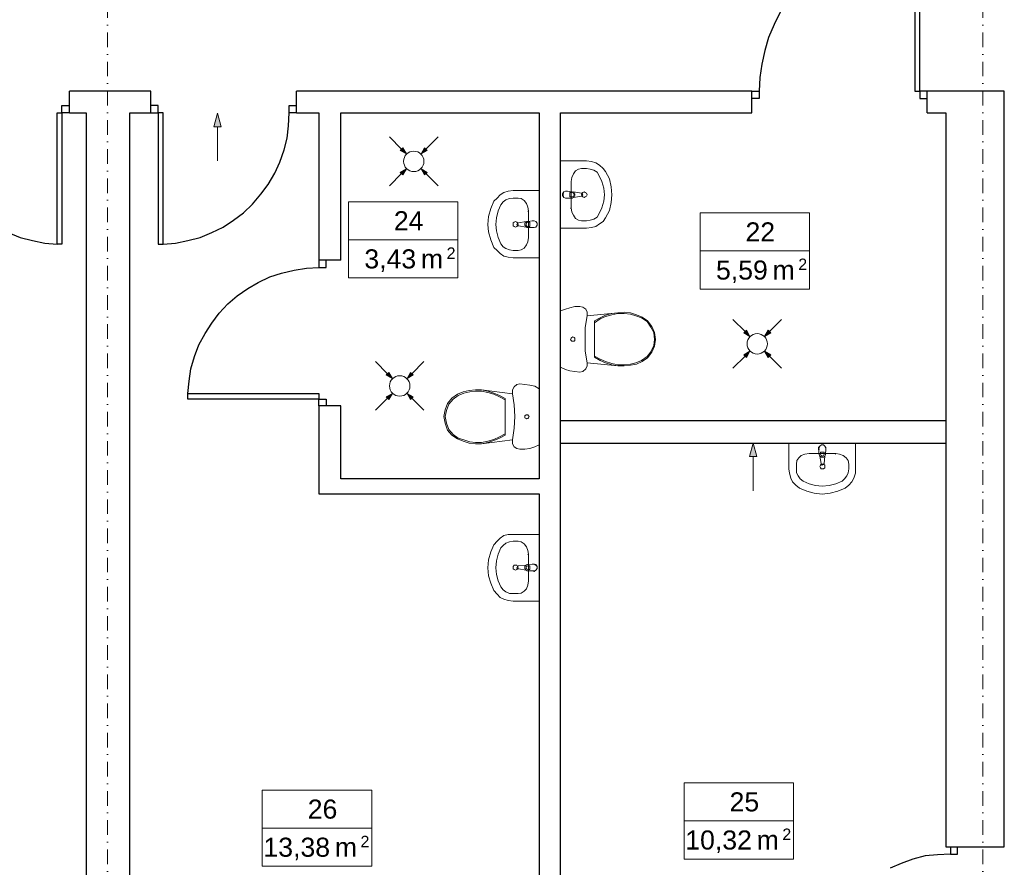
# Model space of a CAD drawing. Header units: millimetres. Extents: x -25785 to 64215, y 1802 to 45092.
# Tile 15 of 53: x 2392 to 9146, y 21924 to 27737. Entities that reach past the tile are written whole.
import ezdxf
from ezdxf.enums import TextEntityAlignment as Align

# ---------------------------------------------------------------- set-up
doc = ezdxf.new("R2010")
doc.units = ezdxf.units.MM
doc.header["$MEASUREMENT"] = 0
doc.linetypes.add('DASHDOTX2', pattern=[2, 1, -0.5, 0, -0.5])
for name, color, linetype, lineweight in [('2D - Rysunki i Obrazki_Nr_pióra__4', 84, 'Continuous', 13), ('GA Opis pomieszczeń', 7, 'Continuous', 15), ('Osie', 6, 'DASHDOTX2', 15), ('went grawita', 150, 'Continuous', 13)]:
    doc.layers.add(name, color=color, linetype=linetype, lineweight=lineweight)
doc.layers.add('Stolarka', color=4, linetype='Continuous')
doc.layers.add('Ściany', color=2, linetype='Continuous')
doc.styles.add('ARIAL', font='arial.ttf')

# ---------------------------------------------------------------- blocks, each defined once
blk = doc.blocks.new('opis_pom')
for p, q in [((-57.55, 20), (-0.17, 20)), ((-57.55, -20), (-57.55, 20)), ((-57.55, -20), (-0.17, -20))]:
    blk.add_line(p, q)
at = {"ltscale": 10}
for p, q in [((-0.17, -20), (-0.17, 20)), ((-57.55, 0), (-0.17, 0))]:
    blk.add_line(p, q, dxfattribs=at)
at = {"ltscale": 20, "style": 'ARIAL'}
for s, height, p in [('2', 6, (-1.36, -4)), ('m', 10, (-7.86, -5))]:
    blk.add_text(s, height=height, dxfattribs=at).set_placement(p, align=Align.TOP_RIGHT)
at = {"ltscale": 10, "width": 0.7}
blk.add_attdef('NUMER_POM', text='', height=10, dxfattribs=at).set_placement((-80.09, 2), align=Align.BOTTOM_RIGHT)
blk.add_attdef('POWIERZCHNIA', text='', height=10, dxfattribs=at).set_placement((-103.39, -5), align=Align.TOP_LEFT)

msp = doc.modelspace()

# ---------------------------------------------------------------- hatches: boundary and pattern name
at = {"layer": 'went grawita', "linetype": 'Continuous'}
for points in [[(3748.61302, 27096.11905), (3773.61302, 27002.8178), (3723.61302, 27002.8178)], [(5044.79247, 26816.8955), (5020.64434, 26858.7213), (5002.96667, 26841.04363)], [(5145.81844, 26816.8955), (5169.96657, 26858.7213), (5187.64424, 26841.04363)], [(5044.79247, 26714.38273), (5020.64434, 26672.55692), (5002.96667, 26690.23459)], [(5145.81844, 26714.38273), (5169.96657, 26672.55692), (5187.64424, 26690.23459)], [(7401.13118, 25565.20739), (7376.98304, 25607.0332), (7359.30537, 25589.35553)], [(7502.15714, 25565.20739), (7526.30528, 25607.0332), (7543.98295, 25589.35553)], [(7401.13118, 25462.69463), (7376.98304, 25420.86882), (7359.30537, 25438.54649)], [(7502.15714, 25462.69463), (7526.30528, 25420.86882), (7543.98295, 25438.54649)], [(4948.46408, 25276.35615), (4924.31594, 25318.18195), (4906.63827, 25300.50428)], [(5049.49004, 25276.35615), (5073.63818, 25318.18195), (5091.31585, 25300.50428)], [(4948.46408, 25173.84338), (4924.31594, 25132.01757), (4906.63827, 25149.69524)], [(5049.49004, 25173.84338), (5073.63818, 25132.01757), (5091.31585, 25149.69524)], [(7423.46156, 24833.52307), (7448.46156, 24740.22182), (7398.46156, 24740.22182)]]:
    msp.add_hatch(color=256, dxfattribs=at).paths.add_polyline_path(points)

# ---------------------------------------------------------------- linework, layer by layer
at = {"layer": '2D - Rysunki i Obrazki_Nr_pióra__4', "linetype": 'Continuous', "flags": 128}
for points in [[(6102.66559, 26768.16838), (6280.47414, 26768.16838)], [(6102.66559, 26768.16838), (6102.66559, 26306.74889)], [(6314.33343, 26763.94385), (6280.47414, 26768.16838)], [(6343.96819, 26755.43174), (6314.33343, 26763.94385)], [(6369.37842, 26738.53362), (6343.96819, 26755.43174)], [(6204.24346, 26700.38675), (6191.56987, 26679.26411)], [(6225.42916, 26713.1234), (6204.24346, 26700.38675)], [(6246.61486, 26717.34792), (6225.42916, 26713.1234)], [(6246.61486, 26717.34792), (6280.47414, 26717.34792)], [(6305.88437, 26713.1234), (6280.47414, 26717.34792)], [(6331.23155, 26704.67434), (6305.88437, 26713.1234)], [(6352.41725, 26691.9377), (6331.23155, 26704.67434)], [(6365.09084, 26670.752), (6352.41725, 26691.9377)], [(6394.7256, 26717.34792), (6369.37842, 26738.53362)], [(6411.68677, 26696.22528), (6394.7256, 26717.34792)], [(6437.097, 26645.40482), (6411.68677, 26696.22528)], [(6178.89628, 26653.85388), (6174.6087, 26628.44365)], [(6174.6087, 26628.44365), (6174.6087, 26446.41057)], [(6191.56987, 26679.26411), (6178.89628, 26653.85388)], [(6386.27654, 26628.44365), (6365.09084, 26670.752)], [(6399.01318, 26581.91077), (6386.27654, 26628.44365)], [(6449.77058, 26590.35983), (6437.097, 26645.40482)], [(5713.1892, 26552.27601), (5687.77897, 26535.31484)], [(5742.82396, 26560.72507), (5713.1892, 26552.27601)], [(5776.68325, 26564.9496), (5742.82396, 26560.72507)], [(5954.4918, 26564.9496), (5776.68325, 26564.9496)], [(5954.4918, 26103.53011), (5954.4918, 26564.9496)], [(6123.78824, 26556.50054), (6115.33918, 26543.7639)], [(6123.78824, 26556.50054), (6119.56371, 26543.7639)], [(6136.52488, 26560.72507), (6123.78824, 26556.50054)], [(6136.52488, 26560.72507), (6123.78824, 26556.50054)], [(6140.74941, 26560.72507), (6136.52488, 26560.72507)], [(6149.19847, 26560.72507), (6136.52488, 26560.72507)], [(6183.05776, 26556.50054), (6140.74941, 26560.72507)], [(6166.15964, 26522.64126), (6166.15964, 26552.27601)], [(6166.15964, 26552.27601), (6178.89628, 26552.27601)], [(6166.15964, 26522.64126), (6166.15964, 26552.27601)], [(6191.56987, 26548.05148), (6178.89628, 26552.27601)], [(6195.7944, 26552.27601), (6183.05776, 26556.50054)], [(6195.7944, 26552.27601), (6183.05776, 26556.50054)], [(6246.61486, 26548.05148), (6191.56987, 26556.50054)], [(6195.7944, 26535.31484), (6191.56987, 26548.05148)], [(6200.01893, 26543.7639), (6195.7944, 26552.27601)], [(6200.01893, 26543.7639), (6195.7944, 26552.27601)], [(6250.83938, 26548.05148), (6246.61486, 26535.31484)], [(6250.83938, 26543.7639), (6246.61486, 26548.05148)], [(6255.06391, 26552.27601), (6250.83938, 26548.05148)], [(6263.51297, 26556.50054), (6255.06391, 26552.27601)], [(6271.96203, 26552.27601), (6263.51297, 26556.50054)], [(6280.47414, 26548.05148), (6271.96203, 26552.27601)], [(6284.69867, 26535.31484), (6280.47414, 26548.05148)], [(6403.23771, 26535.31484), (6399.01318, 26581.91077)], [(6454.05817, 26535.31484), (6449.77058, 26590.35983)], [(5645.47063, 26493.0065), (5624.28493, 26442.18604)], [(5666.59327, 26514.1922), (5645.47063, 26493.0065)], [(5687.77897, 26535.31484), (5666.59327, 26514.1922)], [(5708.96467, 26488.78197), (5692.0035, 26467.59627)], [(5725.92584, 26501.45556), (5708.96467, 26488.78197)], [(5751.27302, 26509.90461), (5725.92584, 26501.45556)], [(5776.68325, 26514.1922), (5751.27302, 26509.90461)], [(5810.54254, 26514.1922), (5776.68325, 26514.1922)], [(5831.72824, 26509.90461), (5810.54254, 26514.1922)], [(5852.91394, 26497.23103), (5831.72824, 26509.90461)], [(5869.81205, 26476.04533), (5852.91394, 26497.23103)], [(6115.33918, 26543.7639), (6115.33918, 26531.09031)], [(6115.33918, 26531.09031), (6123.78824, 26518.41673)], [(6119.56371, 26543.7639), (6119.56371, 26531.09031)], [(6119.56371, 26531.09031), (6123.78824, 26518.41673)], [(6123.78824, 26518.41673), (6136.52488, 26514.1922)], [(6123.78824, 26518.41673), (6136.52488, 26514.1922)], [(6140.74941, 26514.1922), (6136.52488, 26514.1922)], [(6136.52488, 26514.1922), (6149.19847, 26514.1922)], [(6183.05776, 26514.1922), (6140.74941, 26514.1922)], [(6178.89628, 26522.64126), (6166.15964, 26522.64126)], [(6178.89628, 26522.64126), (6191.56987, 26526.86578)], [(6183.05776, 26514.1922), (6195.7944, 26522.64126)], [(6183.05776, 26514.1922), (6195.7944, 26522.64126)], [(6191.56987, 26526.86578), (6195.7944, 26535.31484)], [(6191.56987, 26518.41673), (6246.61486, 26526.86578)], [(6195.7944, 26522.64126), (6200.01893, 26531.09031)], [(6195.7944, 26522.64126), (6200.01893, 26531.09031)], [(6200.01893, 26531.09031), (6200.01893, 26543.7639)], [(6200.01893, 26531.09031), (6200.01893, 26543.7639)], [(6246.61486, 26535.31484), (6250.83938, 26526.86578)], [(6246.61486, 26526.86578), (6250.83938, 26531.09031)], [(6255.06391, 26535.31484), (6250.83938, 26543.7639)], [(6250.83938, 26531.09031), (6255.06391, 26535.31484)], [(6250.83938, 26526.86578), (6255.06391, 26522.64126)], [(6255.06391, 26522.64126), (6263.51297, 26518.41673)], [(6263.51297, 26518.41673), (6271.96203, 26522.64126)], [(6271.96203, 26522.64126), (6280.47414, 26526.86578)], [(6280.47414, 26526.86578), (6284.69867, 26535.31484)], [(6386.27654, 26446.41057), (6399.01318, 26493.0065)], [(6399.01318, 26493.0065), (6403.23771, 26535.31484)], [(6437.097, 26429.51245), (6449.77058, 26484.55744)], [(6449.77058, 26484.55744), (6454.05817, 26535.31484)], [(5624.28493, 26442.18604), (5607.32376, 26387.14105)], [(5675.10538, 26425.22487), (5662.36874, 26378.69199)], [(5692.0035, 26467.59627), (5675.10538, 26425.22487)], [(5878.26111, 26450.6351), (5869.81205, 26476.04533)], [(5882.54869, 26425.22487), (5878.26111, 26450.6351)], [(5882.54869, 26425.22487), (5878.26111, 26421.00034)], [(5882.54869, 26243.25484), (5882.54869, 26425.22487)], [(6174.6087, 26446.41057), (6170.38417, 26442.18604)], [(6174.6087, 26446.41057), (6178.89628, 26416.77581)], [(6178.89628, 26416.77581), (6191.56987, 26395.59011)], [(6365.09084, 26404.10222), (6386.27654, 26446.41057)], [(6411.68677, 26378.69199), (6437.097, 26429.51245)], [(5607.32376, 26387.14105), (5603.09923, 26332.09606)], [(5662.36874, 26378.69199), (5658.14421, 26332.09606)], [(5785.13231, 26349.05723), (5776.68325, 26344.8327)], [(5776.68325, 26344.8327), (5776.68325, 26332.09606)], [(5793.64442, 26353.28176), (5785.13231, 26349.05723)], [(5802.09348, 26349.05723), (5793.64442, 26353.28176)], [(5806.31801, 26344.8327), (5802.09348, 26349.05723)], [(5810.54254, 26332.09606), (5806.31801, 26344.8327)], [(5814.76707, 26344.8327), (5806.31801, 26340.60817)], [(5865.58752, 26353.28176), (5814.76707, 26344.8327)], [(5865.58752, 26349.05723), (5857.13846, 26340.60817)], [(5865.58752, 26349.05723), (5857.13846, 26340.60817)], [(5874.03658, 26353.28176), (5865.58752, 26349.05723)], [(5874.03658, 26353.28176), (5865.58752, 26349.05723)], [(5869.81205, 26344.8327), (5865.58752, 26332.09606)], [(5878.26111, 26349.05723), (5869.81205, 26344.8327)], [(5874.03658, 26353.28176), (5916.40798, 26357.50629)], [(5878.26111, 26349.05723), (5890.99775, 26349.05723)], [(5890.99775, 26349.05723), (5890.99775, 26319.42247)], [(5890.99775, 26349.05723), (5890.99775, 26319.42247)], [(5920.63251, 26357.50629), (5907.89587, 26357.50629)], [(5916.40798, 26357.50629), (5920.63251, 26357.50629)], [(5933.3061, 26353.28176), (5920.63251, 26357.50629)], [(5933.3061, 26353.28176), (5920.63251, 26357.50629)], [(5941.75516, 26340.60817), (5933.3061, 26353.28176)], [(5941.75516, 26340.60817), (5933.3061, 26353.28176)], [(6191.56987, 26395.59011), (6204.24346, 26374.46746)], [(6204.24346, 26374.46746), (6225.42916, 26361.73082)], [(6225.42916, 26361.73082), (6246.61486, 26357.50629)], [(6246.61486, 26357.50629), (6280.47414, 26357.50629)], [(6280.47414, 26357.50629), (6305.88437, 26361.73082)], [(6305.88437, 26361.73082), (6331.23155, 26370.24293)], [(6331.23155, 26370.24293), (6352.41725, 26382.91652)], [(6352.41725, 26382.91652), (6365.09084, 26404.10222)], [(6369.37842, 26336.38365), (6394.7256, 26353.28176)], [(6394.7256, 26353.28176), (6411.68677, 26378.69199)], [(5603.09923, 26332.09606), (5607.32376, 26281.33866)], [(5607.32376, 26281.33866), (5624.28493, 26226.29367)], [(5658.14421, 26332.09606), (5662.36874, 26289.78772)], [(5662.36874, 26289.78772), (5675.10538, 26243.25484)], [(5776.68325, 26332.09606), (5776.68325, 26323.647)], [(5776.68325, 26323.647), (5785.13231, 26319.42247)], [(5785.13231, 26319.42247), (5793.64442, 26315.19795)], [(5793.64442, 26315.19795), (5802.09348, 26319.42247)], [(5806.31801, 26340.60817), (5802.09348, 26332.09606)], [(5802.09348, 26332.09606), (5806.31801, 26327.87153)], [(5802.09348, 26319.42247), (5806.31801, 26323.647)], [(5806.31801, 26323.647), (5810.54254, 26332.09606)], [(5806.31801, 26327.87153), (5814.76707, 26323.647)], [(5814.76707, 26323.647), (5865.58752, 26315.19795)], [(5857.13846, 26340.60817), (5857.13846, 26327.87153)], [(5857.13846, 26340.60817), (5857.13846, 26327.87153)], [(5857.13846, 26327.87153), (5865.58752, 26319.42247)], [(5857.13846, 26327.87153), (5865.58752, 26319.42247)], [(5865.58752, 26332.09606), (5869.81205, 26323.647)], [(5865.58752, 26319.42247), (5874.03658, 26310.97342)], [(5865.58752, 26319.42247), (5874.03658, 26310.97342)], [(5869.81205, 26323.647), (5878.26111, 26319.42247)], [(5874.03658, 26310.97342), (5916.40798, 26310.97342)], [(5890.99775, 26319.42247), (5878.26111, 26319.42247)], [(5907.89587, 26310.97342), (5920.63251, 26310.97342)], [(5916.40798, 26310.97342), (5920.63251, 26310.97342)], [(5920.63251, 26310.97342), (5933.3061, 26315.19795)], [(5920.63251, 26310.97342), (5933.3061, 26315.19795)], [(5933.3061, 26315.19795), (5941.75516, 26327.87153)], [(5933.3061, 26315.19795), (5941.75516, 26327.87153)], [(5941.75516, 26327.87153), (5941.75516, 26340.60817)], [(5941.75516, 26327.87153), (5941.75516, 26340.60817)], [(6102.66559, 26306.74889), (6280.47414, 26306.74889)], [(6280.47414, 26306.74889), (6314.33343, 26310.97342)], [(6314.33343, 26310.97342), (6343.96819, 26319.42247)], [(6343.96819, 26319.42247), (6369.37842, 26336.38365)], [(5624.28493, 26226.29367), (5645.47063, 26175.47321)], [(5675.10538, 26243.25484), (5692.0035, 26200.88344)], [(5869.81205, 26192.43438), (5878.26111, 26213.55703)], [(5878.26111, 26213.55703), (5882.54869, 26243.25484)], [(5645.47063, 26175.47321), (5666.59327, 26154.28751)], [(5666.59327, 26154.28751), (5687.77897, 26133.16486)], [(5692.0035, 26200.88344), (5708.96467, 26179.69774)], [(5708.96467, 26179.69774), (5725.92584, 26167.02415)], [(5725.92584, 26167.02415), (5751.27302, 26158.57509)], [(5751.27302, 26158.57509), (5776.68325, 26154.28751)], [(5810.54254, 26154.28751), (5776.68325, 26154.28751)], [(5810.54254, 26154.28751), (5831.72824, 26158.57509)], [(5831.72824, 26158.57509), (5852.91394, 26171.24868)], [(5852.91394, 26171.24868), (5869.81205, 26192.43438)], [(5687.77897, 26133.16486), (5713.1892, 26116.20369)], [(5713.1892, 26116.20369), (5742.82396, 26107.75464)], [(5742.82396, 26107.75464), (5776.68325, 26103.53011)], [(5954.4918, 26103.53011), (5776.68325, 26103.53011)], [(6136.52488, 25752.13753), (6102.66559, 25739.46394)], [(6102.66559, 25739.46394), (6102.66559, 25354.21208)], [(6166.15964, 25760.64964), (6136.52488, 25752.13753)], [(6200.01893, 25769.0987), (6166.15964, 25760.64964)], [(6233.87821, 25769.0987), (6200.01893, 25769.0987)], [(6255.06391, 25764.87417), (6233.87821, 25769.0987)], [(6276.24961, 25752.13753), (6255.06391, 25764.87417)], [(6284.69867, 25730.95183), (6276.24961, 25752.13753)], [(6284.69867, 25705.60466), (6271.96203, 25625.14944)], [(6284.69867, 25705.60466), (6284.69867, 25730.95183)], [(6496.36651, 25726.79036), (6284.69867, 25705.60466)], [(6373.60295, 25692.93107), (6335.45608, 25671.74537)], [(6373.60295, 25684.41896), (6335.45608, 25659.00873)], [(6335.45608, 25671.74537), (6335.45608, 25421.93066)], [(6411.68677, 25709.82919), (6373.60295, 25692.93107)], [(6411.68677, 25701.31707), (6373.60295, 25684.41896)], [(6454.05817, 25722.50277), (6411.68677, 25709.82919)], [(6454.05817, 25714.05372), (6411.68677, 25701.31707)], [(6496.36651, 25726.79036), (6454.05817, 25722.50277)], [(6496.36651, 25722.50277), (6454.05817, 25714.05372)], [(6538.67486, 25730.95183), (6496.36651, 25726.79036)], [(6538.67486, 25722.50277), (6496.36651, 25722.50277)], [(6581.04626, 25726.79036), (6538.67486, 25730.95183)], [(6581.04626, 25718.27825), (6538.67486, 25722.50277)], [(6623.35461, 25714.05372), (6581.04626, 25726.79036)], [(6619.13008, 25705.60466), (6581.04626, 25718.27825)], [(6657.21389, 25692.93107), (6619.13008, 25705.60466)], [(6661.43842, 25697.09255), (6623.35461, 25714.05372)], [(6695.36076, 25667.45779), (6657.21389, 25692.93107)], [(6699.52224, 25671.74537), (6661.43842, 25697.09255)], [(6720.70794, 25629.37397), (6695.36076, 25667.45779)], [(6729.22005, 25633.5985), (6699.52224, 25671.74537)], [(6271.96203, 25625.14944), (6271.96203, 25544.75728)], [(6741.89364, 25591.29015), (6720.70794, 25629.37397)], [(6746.11817, 25591.29015), (6729.22005, 25633.5985)], [(6174.6087, 25553.20633), (6170.38417, 25544.75728)], [(6170.38417, 25544.75728), (6174.6087, 25536.24516)], [(6178.89628, 25557.43086), (6174.6087, 25553.20633)], [(6174.6087, 25536.24516), (6178.89628, 25532.02063)], [(6187.28229, 25561.65539), (6178.89628, 25557.43086)], [(6178.89628, 25532.02063), (6187.28229, 25532.02063)], [(6195.7944, 25557.43086), (6187.28229, 25561.65539)], [(6187.28229, 25532.02063), (6195.7944, 25532.02063)], [(6200.01893, 25553.20633), (6195.7944, 25557.43086)], [(6195.7944, 25532.02063), (6200.01893, 25536.24516)], [(6200.01893, 25544.75728), (6200.01893, 25553.20633)], [(6200.01893, 25536.24516), (6200.01893, 25544.75728)], [(6271.96203, 25544.75728), (6271.96203, 25464.30206)], [(6746.11817, 25544.75728), (6741.89364, 25591.29015)], [(6741.89364, 25502.38588), (6746.11817, 25544.75728)], [(6754.56723, 25544.75728), (6746.11817, 25591.29015)], [(6746.11817, 25498.16135), (6754.56723, 25544.75728)], [(6271.96203, 25464.30206), (6284.69867, 25383.84684)], [(6720.70794, 25460.07753), (6741.89364, 25502.38588)], [(6729.22005, 25455.78995), (6746.11817, 25498.16135)], [(6335.45608, 25430.44277), (6373.60295, 25409.25707)], [(6335.45608, 25421.93066), (6373.60295, 25400.80801)], [(6373.60295, 25409.25707), (6411.68677, 25392.2959)], [(6373.60295, 25400.80801), (6411.68677, 25383.84684)], [(6619.13008, 25383.84684), (6657.21389, 25400.80801)], [(6657.21389, 25400.80801), (6695.36076, 25426.15519)], [(6661.43842, 25392.2959), (6699.52224, 25417.70613)], [(6695.36076, 25426.15519), (6720.70794, 25460.07753)], [(6699.52224, 25417.70613), (6729.22005, 25455.78995)], [(6102.66559, 25354.21208), (6136.52488, 25337.31397)], [(6136.52488, 25337.31397), (6166.15964, 25328.80185)], [(6166.15964, 25328.80185), (6200.01893, 25324.57733)], [(6255.06391, 25324.57733), (6276.24961, 25341.5385)], [(6276.24961, 25341.5385), (6284.69867, 25362.66114)], [(6284.69867, 25383.84684), (6496.36651, 25362.66114)], [(6284.69867, 25362.66114), (6284.69867, 25383.84684)], [(6411.68677, 25392.2959), (6454.05817, 25379.62231)], [(6411.68677, 25383.84684), (6454.05817, 25371.17325)], [(6454.05817, 25379.62231), (6496.36651, 25371.17325)], [(6454.05817, 25371.17325), (6496.36651, 25362.66114)], [(6496.36651, 25371.17325), (6538.67486, 25371.17325)], [(6496.36651, 25362.66114), (6538.67486, 25362.66114)], [(6538.67486, 25371.17325), (6581.04626, 25375.39778)], [(6538.67486, 25362.66114), (6581.04626, 25366.94872)], [(6581.04626, 25375.39778), (6619.13008, 25383.84684)], [(6581.04626, 25366.94872), (6623.35461, 25375.39778)], [(6623.35461, 25375.39778), (6661.43842, 25392.2959)], [(6200.01893, 25324.57733), (6233.87821, 25320.3528)], [(6233.87821, 25320.3528), (6255.06391, 25324.57733)], [(5518.48253, 25197.58923), (5476.11113, 25193.3647)], [(5560.79088, 25197.58923), (5518.48253, 25197.58923)], [(5772.45872, 25172.179), (5560.79088, 25197.58923)], [(5603.09923, 25189.14017), (5560.79088, 25197.58923)], [(5785.13231, 25218.77493), (5772.45872, 25197.58923)], [(5772.45872, 25197.58923), (5772.45872, 25172.179)], [(5802.09348, 25235.67305), (5785.13231, 25218.77493)], [(5823.27918, 25239.96063), (5802.09348, 25235.67305)], [(5857.13846, 25235.67305), (5823.27918, 25239.96063)], [(5890.99775, 25231.44852), (5857.13846, 25235.67305)], [(5924.85704, 25222.99946), (5890.99775, 25231.44852)], [(5954.4918, 25206.03829), (5924.85704, 25222.99946)], [(5954.4918, 24820.84948), (5954.4918, 25206.03829)], [(5357.5721, 25142.54424), (5327.93734, 25104.46043)], [(5366.02116, 25134.09519), (5336.44945, 25100.2359)], [(5395.65592, 25167.95447), (5357.5721, 25142.54424)], [(5399.9435, 25159.50541), (5366.02116, 25134.09519)], [(5433.80279, 25184.85259), (5395.65592, 25167.95447)], [(5438.02732, 25176.40353), (5399.9435, 25159.50541)], [(5476.11113, 25193.3647), (5433.80279, 25184.85259)], [(5480.33566, 25184.85259), (5438.02732, 25176.40353)], [(5518.48253, 25189.14017), (5480.33566, 25184.85259)], [(5560.79088, 25189.14017), (5518.48253, 25189.14017)], [(5603.09923, 25180.62806), (5560.79088, 25189.14017)], [(5645.47063, 25176.40353), (5603.09923, 25189.14017)], [(5645.47063, 25167.95447), (5603.09923, 25180.62806)], [(5683.55444, 25159.50541), (5645.47063, 25176.40353)], [(5683.55444, 25150.9933), (5645.47063, 25167.95447)], [(5721.63826, 25138.31971), (5683.55444, 25159.50541)], [(5721.63826, 25129.87066), (5683.55444, 25150.9933)], [(5721.63826, 24888.56806), (5721.63826, 25138.31971)], [(5785.13231, 25096.01137), (5772.45872, 25172.179)], [(5311.03922, 25062.15208), (5302.52711, 25015.55615)], [(5327.93734, 25104.46043), (5311.03922, 25062.15208)], [(5336.44945, 25100.2359), (5319.48828, 25057.8645)], [(5789.41989, 25015.55615), (5785.13231, 25096.01137)], [(5302.52711, 25015.55615), (5311.03922, 24969.02328)], [(5319.48828, 25057.8645), (5311.03922, 25015.55615)], [(5311.03922, 25015.55615), (5319.48828, 24969.02328)], [(5785.13231, 24935.16399), (5789.41989, 25015.55615)], [(5865.58752, 25028.22974), (5857.13846, 25019.78068)], [(5857.13846, 25019.78068), (5857.13846, 25015.55615)], [(5857.13846, 25015.55615), (5857.13846, 25007.10709)], [(5857.13846, 25007.10709), (5865.58752, 25002.88256)], [(5869.81205, 25028.22974), (5865.58752, 25028.22974)], [(5865.58752, 25002.88256), (5869.81205, 24998.65803)], [(5878.26111, 25028.22974), (5869.81205, 25028.22974)], [(5869.81205, 24998.65803), (5878.26111, 25002.88256)], [(5882.54869, 25019.78068), (5878.26111, 25028.22974)], [(5878.26111, 25002.88256), (5882.54869, 25007.10709)], [(5886.77322, 25015.55615), (5882.54869, 25019.78068)], [(5882.54869, 25007.10709), (5886.77322, 25015.55615)], [(5311.03922, 24969.02328), (5327.93734, 24922.42735)], [(5319.48828, 24969.02328), (5336.44945, 24926.65188)], [(5336.44945, 24926.65188), (5366.02116, 24892.79259)], [(5772.45872, 24854.70877), (5785.13231, 24935.16399)], [(5327.93734, 24922.42735), (5357.5721, 24888.56806)], [(5357.5721, 24888.56806), (5395.65592, 24863.15783)], [(5366.02116, 24892.79259), (5399.9435, 24867.38236)], [(5395.65592, 24863.15783), (5433.80279, 24846.19666)], [(5399.9435, 24867.38236), (5438.02732, 24854.70877)], [(5603.09923, 24846.19666), (5645.47063, 24858.9333)], [(5645.47063, 24858.9333), (5683.55444, 24875.83142)], [(5645.47063, 24850.48424), (5683.55444, 24867.38236)], [(5683.55444, 24875.83142), (5721.63826, 24897.01712)], [(5683.55444, 24867.38236), (5721.63826, 24888.56806)], [(5433.80279, 24846.19666), (5476.11113, 24833.52307)], [(5438.02732, 24854.70877), (5480.33566, 24841.97213)], [(5476.11113, 24833.52307), (5518.48253, 24829.29854)], [(5480.33566, 24841.97213), (5518.48253, 24837.7476)], [(5518.48253, 24837.7476), (5560.79088, 24837.7476)], [(5518.48253, 24829.29854), (5560.79088, 24829.29854)], [(5560.79088, 24829.29854), (5772.45872, 24854.70877)], [(5560.79088, 24837.7476), (5603.09923, 24846.19666)], [(5560.79088, 24829.29854), (5603.09923, 24837.7476)], [(5603.09923, 24837.7476), (5645.47063, 24850.48424)], [(5772.45872, 24854.70877), (5772.45872, 24829.29854)], [(5772.45872, 24829.29854), (5785.13231, 24808.11284)], [(5785.13231, 24808.11284), (5802.09348, 24795.43925)], [(5802.09348, 24795.43925), (5823.27918, 24791.21472)], [(5823.27918, 24791.21472), (5857.13846, 24791.21472)], [(5857.13846, 24791.21472), (5890.99775, 24795.43925)], [(5890.99775, 24795.43925), (5924.85704, 24808.11284)], [(5924.85704, 24808.11284), (5954.4918, 24820.84948)], [(7668.95716, 24833.52307), (7668.95716, 24655.71452)], [(7668.95716, 24833.52307), (8126.15213, 24833.52307)], [(7880.625, 24812.33737), (7872.17594, 24803.88831)], [(7872.17594, 24803.88831), (7876.40047, 24786.99019)], [(7872.17594, 24795.43925), (7876.40047, 24799.66378)], [(7876.40047, 24753.06785), (7872.17594, 24795.43925)], [(7880.625, 24812.33737), (7876.40047, 24799.66378)], [(7893.36164, 24820.84948), (7880.625, 24812.33737)], [(7893.36164, 24820.84948), (7880.625, 24812.33737)], [(7906.03523, 24820.84948), (7893.36164, 24820.84948)], [(7906.03523, 24820.84948), (7893.36164, 24820.84948)], [(7914.48429, 24812.33737), (7906.03523, 24820.84948)], [(7914.48429, 24812.33737), (7906.03523, 24820.84948)], [(7922.9964, 24799.66378), (7914.48429, 24812.33737)], [(7922.9964, 24803.88831), (7914.48429, 24812.33737)], [(7918.77187, 24753.06785), (7922.9964, 24795.43925)], [(7922.9964, 24786.99019), (7922.9964, 24803.88831)], [(7922.9964, 24795.43925), (7922.9964, 24799.66378)], [(8126.15213, 24833.52307), (8126.15213, 24655.71452)], [(7736.73879, 24731.88215), (7724.00215, 24714.98404)], [(7753.63691, 24748.84332), (7736.73879, 24731.88215)], [(7779.04714, 24757.35544), (7753.63691, 24748.84332)], [(7808.68189, 24761.57997), (7779.04714, 24757.35544)], [(7808.68189, 24761.57997), (7990.71498, 24761.57997)], [(7876.40047, 24757.35544), (7880.625, 24744.61879)], [(7876.40047, 24753.06785), (7880.625, 24744.61879)], [(7889.13711, 24693.86139), (7880.625, 24744.61879)], [(7880.625, 24744.61879), (7893.36164, 24736.16974)], [(7880.625, 24744.61879), (7893.36164, 24736.16974)], [(7910.25976, 24770.02902), (7884.91258, 24770.02902)], [(7884.91258, 24770.02902), (7884.91258, 24757.35544)], [(7910.25976, 24770.02902), (7884.91258, 24770.02902)], [(7884.91258, 24757.35544), (7889.13711, 24748.84332)], [(7889.13711, 24748.84332), (7897.58617, 24744.61879)], [(7893.36164, 24736.16974), (7906.03523, 24736.16974)], [(7893.36164, 24736.16974), (7906.03523, 24736.16974)], [(7897.58617, 24744.61879), (7906.03523, 24748.84332)], [(7906.03523, 24748.84332), (7910.25976, 24757.35544)], [(7906.03523, 24736.16974), (7914.48429, 24744.61879)], [(7906.03523, 24736.16974), (7914.48429, 24744.61879)], [(7910.25976, 24757.35544), (7910.25976, 24770.02902)], [(7914.48429, 24744.61879), (7910.25976, 24693.86139)], [(7914.48429, 24744.61879), (7918.77187, 24757.35544)], [(7914.48429, 24744.61879), (7918.77187, 24753.06785)], [(7990.71498, 24761.57997), (7986.49045, 24757.35544)], [(8016.1252, 24757.35544), (7990.71498, 24761.57997)], [(8041.53543, 24748.84332), (8016.1252, 24757.35544)], [(8062.65808, 24731.88215), (8041.53543, 24748.84332)], [(8075.39472, 24714.98404), (8062.65808, 24731.88215)], [(7668.95716, 24655.71452), (7673.24474, 24626.07976)], [(7724.00215, 24714.98404), (7719.77762, 24689.57381)], [(7719.77762, 24689.57381), (7719.77762, 24655.71452)], [(7719.77762, 24655.71452), (7719.77762, 24630.30429)], [(7884.91258, 24681.12475), (7880.625, 24672.67569)], [(7880.625, 24672.67569), (7884.91258, 24664.16358)], [(7889.13711, 24689.57381), (7884.91258, 24681.12475)], [(7884.91258, 24664.16358), (7889.13711, 24655.71452)], [(7889.13711, 24693.86139), (7889.13711, 24685.34928)], [(7897.58617, 24689.57381), (7889.13711, 24689.57381)], [(7889.13711, 24685.34928), (7897.58617, 24681.12475)], [(7889.13711, 24655.71452), (7897.58617, 24655.71452)], [(7906.03523, 24689.57381), (7897.58617, 24689.57381)], [(7897.58617, 24681.12475), (7906.03523, 24685.34928)], [(7897.58617, 24655.71452), (7906.03523, 24655.71452)], [(7906.03523, 24685.34928), (7910.25976, 24693.86139)], [(7914.48429, 24681.12475), (7906.03523, 24689.57381)], [(7906.03523, 24655.71452), (7914.48429, 24664.16358)], [(7914.48429, 24672.67569), (7914.48429, 24681.12475)], [(7914.48429, 24664.16358), (7914.48429, 24672.67569)], [(8079.61925, 24689.57381), (8075.39472, 24714.98404)], [(8075.39472, 24630.30429), (8079.61925, 24655.71452)], [(8079.61925, 24689.57381), (8079.61925, 24655.71452)], [(8126.15213, 24626.07976), (8126.15213, 24655.71452)], [(7673.24474, 24626.07976), (7681.6938, 24592.22047)], [(7681.6938, 24592.22047), (7694.36739, 24566.81024)], [(7719.77762, 24630.30429), (7732.45121, 24609.18164)], [(7732.45121, 24609.18164), (7745.18785, 24587.99594)], [(7745.18785, 24587.99594), (7766.37355, 24571.03477)], [(8033.08638, 24571.03477), (8049.98449, 24587.99594)], [(8049.98449, 24587.99594), (8066.94566, 24609.18164)], [(8066.94566, 24609.18164), (8075.39472, 24630.30429)], [(8100.80495, 24566.81024), (8113.47854, 24592.22047)], [(8113.47854, 24592.22047), (8126.15213, 24626.07976)], [(7694.36739, 24566.81024), (7715.55309, 24545.6876)], [(7715.55309, 24545.6876), (7740.96332, 24524.5019)], [(7740.96332, 24524.5019), (7791.78378, 24503.3162)], [(7766.37355, 24571.03477), (7808.68189, 24554.13666)], [(7808.68189, 24554.13666), (7850.99024, 24541.40001)], [(7850.99024, 24541.40001), (7897.58617, 24537.17548)], [(7897.58617, 24537.17548), (7944.11905, 24541.40001)], [(7944.11905, 24541.40001), (7990.71498, 24554.13666)], [(7990.71498, 24554.13666), (8033.08638, 24571.03477)], [(8003.45162, 24503.3162), (8054.20902, 24524.5019)], [(8054.20902, 24524.5019), (8079.61925, 24545.6876)], [(8079.61925, 24545.6876), (8100.80495, 24566.81024)], [(7791.78378, 24503.3162), (7842.54118, 24490.64261)], [(7842.54118, 24490.64261), (7897.58617, 24482.19355)], [(7897.58617, 24482.19355), (7952.63116, 24490.64261)], [(7952.63116, 24490.64261), (8003.45162, 24503.3162)], [(5687.77897, 24181.55838), (5666.59327, 24160.43574)], [(5713.1892, 24198.51955), (5687.77897, 24181.55838)], [(5742.82396, 24206.96861), (5713.1892, 24198.51955)], [(5776.68325, 24206.96861), (5742.82396, 24206.96861)], [(5954.4918, 24206.96861), (5776.68325, 24206.96861)], [(5954.4918, 23749.77364), (5954.4918, 24206.96861)], [(5645.47063, 24135.02551), (5624.28493, 24088.42958)], [(5666.59327, 24160.43574), (5645.47063, 24135.02551)], [(5692.0035, 24113.83981), (5675.10538, 24071.53146)], [(5708.96467, 24130.80098), (5692.0035, 24113.83981)], [(5725.92584, 24147.69909), (5708.96467, 24130.80098)], [(5751.27302, 24156.21121), (5725.92584, 24147.69909)], [(5776.68325, 24160.43574), (5751.27302, 24156.21121)], [(5810.54254, 24160.43574), (5776.68325, 24160.43574)], [(5831.72824, 24156.21121), (5810.54254, 24160.43574)], [(5852.91394, 24143.47456), (5831.72824, 24156.21121)], [(5869.81205, 24122.35192), (5852.91394, 24143.47456)], [(5878.26111, 24096.94169), (5869.81205, 24122.35192)], [(5624.28493, 24088.42958), (5607.32376, 24033.44764)], [(5675.10538, 24071.53146), (5662.36874, 24024.93553)], [(5882.54869, 24071.53146), (5878.26111, 24096.94169)], [(5882.54869, 24071.53146), (5878.26111, 24067.30693)], [(5882.54869, 23889.49838), (5882.54869, 24071.53146)], [(5607.32376, 24033.44764), (5603.09923, 23978.40265)], [(5603.09923, 23978.40265), (5607.32376, 23923.35767)], [(5662.36874, 24024.93553), (5658.14421, 23978.40265)], [(5658.14421, 23978.40265), (5662.36874, 23931.80673)], [(5785.13231, 23995.30077), (5776.68325, 23986.85171)], [(5776.68325, 23986.85171), (5776.68325, 23978.40265)], [(5776.68325, 23978.40265), (5776.68325, 23969.9536)], [(5793.64442, 23995.30077), (5785.13231, 23995.30077)], [(5802.09348, 23995.30077), (5793.64442, 23995.30077)], [(5806.31801, 23986.85171), (5802.09348, 23995.30077)], [(5806.31801, 23986.85171), (5802.09348, 23978.40265)], [(5802.09348, 23978.40265), (5806.31801, 23969.9536)], [(5814.76707, 23991.07624), (5806.31801, 23986.85171)], [(5810.54254, 23978.40265), (5806.31801, 23986.85171)], [(5806.31801, 23969.9536), (5810.54254, 23978.40265)], [(5865.58752, 23995.30077), (5814.76707, 23991.07624)], [(5865.58752, 23995.30077), (5857.13846, 23986.85171)], [(5865.58752, 23995.30077), (5857.13846, 23986.85171)], [(5857.13846, 23986.85171), (5857.13846, 23974.17813)], [(5857.13846, 23986.85171), (5857.13846, 23974.17813)], [(5874.03658, 23999.58835), (5865.58752, 23995.30077)], [(5874.03658, 23999.58835), (5865.58752, 23995.30077)], [(5869.81205, 23986.85171), (5865.58752, 23978.40265)], [(5865.58752, 23978.40265), (5869.81205, 23969.9536)], [(5878.26111, 23991.07624), (5869.81205, 23986.85171)], [(5874.03658, 23999.58835), (5916.40798, 24003.81288)], [(5878.26111, 23991.07624), (5890.99775, 23991.07624)], [(5890.99775, 23991.07624), (5890.99775, 23965.72907)], [(5890.99775, 23991.07624), (5890.99775, 23965.72907)], [(5920.63251, 24003.81288), (5907.89587, 24003.81288)], [(5916.40798, 24003.81288), (5920.63251, 24003.81288)], [(5933.3061, 23995.30077), (5920.63251, 24003.81288)], [(5933.3061, 23999.58835), (5920.63251, 24003.81288)], [(5941.75516, 23986.85171), (5933.3061, 23999.58835)], [(5941.75516, 23986.85171), (5933.3061, 23995.30077)], [(5941.75516, 23974.17813), (5941.75516, 23986.85171)], [(5941.75516, 23974.17813), (5941.75516, 23986.85171)], [(5607.32376, 23923.35767), (5624.28493, 23872.53721)], [(5662.36874, 23931.80673), (5675.10538, 23889.49838)], [(5776.68325, 23969.9536), (5785.13231, 23965.72907)], [(5785.13231, 23965.72907), (5793.64442, 23961.44148)], [(5793.64442, 23961.44148), (5802.09348, 23965.72907)], [(5802.09348, 23965.72907), (5806.31801, 23969.9536)], [(5806.31801, 23969.9536), (5814.76707, 23969.9536)], [(5814.76707, 23969.9536), (5865.58752, 23961.44148)], [(5857.13846, 23974.17813), (5865.58752, 23961.44148)], [(5857.13846, 23974.17813), (5865.58752, 23961.44148)], [(5865.58752, 23961.44148), (5874.03658, 23957.21695)], [(5865.58752, 23961.44148), (5874.03658, 23957.21695)], [(5869.81205, 23969.9536), (5878.26111, 23965.72907)], [(5874.03658, 23957.21695), (5916.40798, 23957.21695)], [(5890.99775, 23965.72907), (5878.26111, 23965.72907)], [(5907.89587, 23957.21695), (5920.63251, 23952.99243)], [(5916.40798, 23957.21695), (5920.63251, 23957.21695)], [(5920.63251, 23957.21695), (5933.3061, 23961.44148)], [(5920.63251, 23952.99243), (5933.3061, 23961.44148)], [(5933.3061, 23961.44148), (5941.75516, 23974.17813)], [(5933.3061, 23961.44148), (5941.75516, 23974.17813)], [(5624.28493, 23872.53721), (5645.47063, 23821.7798)], [(5675.10538, 23889.49838), (5692.0035, 23847.12698)], [(5692.0035, 23847.12698), (5708.96467, 23826.00433)], [(5869.81205, 23834.45339), (5878.26111, 23859.86362)], [(5878.26111, 23859.86362), (5882.54869, 23889.49838)], [(5645.47063, 23821.7798), (5666.59327, 23796.36957)], [(5666.59327, 23796.36957), (5687.77897, 23775.18387)], [(5687.77897, 23775.18387), (5713.1892, 23762.51029)], [(5708.96467, 23826.00433), (5725.92584, 23813.26769)], [(5725.92584, 23813.26769), (5751.27302, 23800.5941)], [(5751.27302, 23800.5941), (5776.68325, 23800.5941)], [(5810.54254, 23800.5941), (5776.68325, 23800.5941)], [(5810.54254, 23800.5941), (5831.72824, 23804.81863)], [(5831.72824, 23804.81863), (5852.91394, 23817.55527)], [(5852.91394, 23817.55527), (5869.81205, 23834.45339)], [(5713.1892, 23762.51029), (5742.82396, 23754.06123)], [(5742.82396, 23754.06123), (5776.68325, 23749.77364)], [(5954.4918, 23749.77364), (5776.68325, 23749.77364)]]:
    msp.add_lwpolyline(points, dxfattribs=at)
at = {"layer": 'Osie', "ltscale": 100}
for p, q in [((2995.36658, 41255.70129), (2995.36658, 5830.07652)), ((8998.23371, 41255.70129), (8998.23371, 5830.07652))]:
    msp.add_line(p, q, dxfattribs=at)
at = {"layer": 'Stolarka', "linetype": 'Continuous', "flags": 128}
for points in [[(8532.58969, 28347.19659), (8532.58969, 27246.54905)], [(8566.44898, 27246.54905), (8566.44898, 28347.19659)], [(7609.68764, 27788.36071), (7567.3793, 27703.74402)], [(7567.3793, 27703.74402), (7529.29548, 27614.83974)], [(7529.29548, 27614.83974), (7503.88525, 27525.93546)], [(7503.88525, 27525.93546), (7482.69955, 27432.80666)], [(7482.69955, 27432.80666), (7470.02596, 27339.67785)], [(7470.02596, 27339.67785), (7465.80143, 27246.54905)], [(7414.98097, 27246.54905), (7465.80143, 27246.54905)], [(7465.80143, 27246.54905), (7465.80143, 27195.72859)], [(8532.58969, 27246.54905), (8566.44898, 27246.54905)], [(8617.26943, 27246.54905), (8566.44898, 27246.54905)], [(8566.44898, 27246.54905), (8566.44898, 27195.72859)], [(7465.80143, 27195.72859), (7414.98097, 27195.72859)], [(8566.44898, 27195.72859), (8617.26943, 27195.72859)], [(2648.26159, 26196.65891), (2648.26159, 27098.37526)], [(2648.26159, 27098.37526), (2682.12088, 27098.37526)], [(2682.12088, 27098.37526), (2682.12088, 27149.13266)], [(2682.12088, 27149.13266), (2732.94133, 27149.13266)], [(2732.94133, 27098.37526), (2682.12088, 27098.37526)], [(2682.12088, 27098.37526), (2682.12088, 26196.65891)], [(3342.53462, 27149.13266), (3291.71416, 27149.13266)], [(3291.71416, 27098.37526), (3342.53462, 27098.37526)], [(3342.53462, 27098.37526), (3342.53462, 27149.13266)], [(3342.53462, 27098.37526), (3342.53462, 26196.65891)], [(3376.39391, 27098.37526), (3342.53462, 27098.37526)], [(3376.39391, 26196.65891), (3376.39391, 27098.37526)], [(4235.73886, 27009.47098), (4240.02644, 27098.37526)], [(4240.02644, 27098.37526), (4240.02644, 27149.13266)], [(4240.02644, 27149.13266), (4290.78384, 27149.13266)], [(4290.78384, 27098.37526), (4240.02644, 27098.37526)], [(4227.2898, 26924.79123), (4235.73886, 27009.47098)], [(4206.1041, 26844.33602), (4227.2898, 26924.79123)], [(4176.46934, 26759.71932), (4206.1041, 26844.33602)], [(4142.61005, 26683.48864), (4176.46934, 26759.71932)], [(4096.07717, 26607.25795), (4142.61005, 26683.48864)], [(4045.25672, 26539.53937), (4096.07717, 26607.25795)], [(3990.21173, 26471.8208), (4045.25672, 26539.53937)], [(3858.99911, 26361.73082), (3926.71768, 26412.55128)], [(3926.71768, 26412.55128), (3990.21173, 26471.8208)], [(3787.056, 26315.19795), (3858.99911, 26361.73082)], [(2313.83018, 26277.11413), (2394.22235, 26243.25484)], [(3630.3701, 26243.25484), (3710.82531, 26277.11413)], [(3710.82531, 26277.11413), (3787.056, 26315.19795)], [(2394.22235, 26243.25484), (2478.90209, 26222.06914)], [(2478.90209, 26222.06914), (2563.58184, 26205.10797)], [(3461.07366, 26205.10797), (3545.7534, 26222.06914)], [(3545.7534, 26222.06914), (3630.3701, 26243.25484)], [(2563.58184, 26205.10797), (2648.26159, 26196.65891)], [(2682.12088, 26196.65891), (2648.26159, 26196.65891)], [(3342.53462, 26196.65891), (3376.39391, 26196.65891)], [(3376.39391, 26196.65891), (3461.07366, 26205.10797)], [(4443.18217, 26087.99594), (4443.18217, 26037.17548)], [(4493.93957, 26037.17548), (4493.93957, 26087.99594)], [(4189.14293, 25999.09167), (4273.82267, 26020.27737)], [(4273.82267, 26020.27737), (4358.50242, 26032.95096)], [(4358.50242, 26032.95096), (4443.18217, 26037.17548)], [(4443.18217, 26037.17548), (4493.93957, 26037.17548)], [(4028.29555, 25935.59762), (4108.68771, 25973.68144)], [(4108.68771, 25973.68144), (4189.14293, 25999.09167)], [(3884.34628, 25842.46882), (3956.35244, 25893.22622)], [(3956.35244, 25893.22622), (4028.29555, 25935.59762)], [(3820.85224, 25787.42383), (3884.34628, 25842.46882)], [(3761.58272, 25723.92978), (3820.85224, 25787.42383)], [(3710.76226, 25656.14815), (3761.58272, 25723.92978)], [(3664.22938, 25584.20505), (3710.76226, 25656.14815)], [(3621.85798, 25507.97436), (3664.22938, 25584.20505)], [(3592.22323, 25427.5822), (3621.85798, 25507.97436)], [(3566.87605, 25342.90245), (3592.22323, 25427.5822)], [(3554.13941, 25258.28576), (3566.87605, 25342.90245)], [(3545.69035, 25173.60601), (3554.13941, 25258.28576)], [(3545.69035, 25135.45914), (3545.69035, 25173.60601)], [(3545.69035, 25173.60601), (4443.18217, 25173.60601)], [(4443.18217, 25135.45914), (3545.69035, 25135.45914)], [(4443.18217, 25173.60601), (4443.18217, 25135.45914)], [(4443.18217, 25088.92626), (4443.18217, 25135.45914)], [(4443.18217, 25135.45914), (4493.93957, 25135.45914)], [(4493.93957, 25135.45914), (4493.93957, 25088.92626)], [(8778.11682, 22064.94304), (8778.11682, 22014.12258)], [(8824.71274, 22014.12258), (8824.71274, 22064.94304)], [(8519.9161, 21980.2633), (8439.46088, 21950.62854)], [(8604.53279, 22001.449), (8519.9161, 21980.2633)], [(8689.21254, 22009.89805), (8604.53279, 22001.449)], [(8778.11682, 22014.12258), (8689.21254, 22009.89805)], [(8778.11682, 22014.12258), (8824.71274, 22014.12258)], [(8439.46088, 21950.62854), (8363.2302, 21916.76925)]]:
    msp.add_lwpolyline(points, dxfattribs=at)
at = {"layer": 'went grawita', "linetype": 'Continuous'}
for p, q in [((3748.61302, 27096.11905), (3723.61302, 27002.8178)), ((3748.61302, 27096.11905), (3773.61302, 27002.8178)), ((3723.61302, 27002.8178), (3773.61302, 27002.8178)), ((3748.61302, 26768.42694), (3748.61302, 27002.8178)), ((4928.93582, 26932.75215), (5011.8055, 26849.88247)), ((5261.67509, 26932.75215), (5178.80541, 26849.88247)), ((5002.96667, 26841.04363), (5020.64434, 26858.7213)), ((5044.79247, 26816.8955), (5002.96667, 26841.04363)), ((5044.79247, 26816.8955), (5020.64434, 26858.7213)), ((5145.81844, 26816.8955), (5169.96657, 26858.7213)), ((5145.81844, 26816.8955), (5187.64424, 26841.04363)), ((5187.64424, 26841.04363), (5169.96657, 26858.7213)), ((4928.93582, 26598.52607), (5011.8055, 26681.39575)), ((5044.79247, 26714.38273), (5002.96667, 26690.23459)), ((5002.96667, 26690.23459), (5020.64434, 26672.55692)), ((5044.79247, 26714.38273), (5020.64434, 26672.55692)), ((5145.81844, 26714.38273), (5187.64424, 26690.23459)), ((5145.81844, 26714.38273), (5169.96657, 26672.55692)), ((5187.64424, 26690.23459), (5169.96657, 26672.55692)), ((5261.67509, 26598.52607), (5178.80541, 26681.39575)), ((7285.27452, 25681.06405), (7368.1442, 25598.19437)), ((7618.0138, 25681.06405), (7535.14411, 25598.19437)), ((7359.30537, 25589.35553), (7376.98304, 25607.0332)), ((7401.13118, 25565.20739), (7376.98304, 25607.0332)), ((7502.15714, 25565.20739), (7526.30528, 25607.0332)), ((7543.98295, 25589.35553), (7526.30528, 25607.0332)), ((7401.13118, 25565.20739), (7359.30537, 25589.35553)), ((7502.15714, 25565.20739), (7543.98295, 25589.35553)), ((7285.27452, 25346.83797), (7368.1442, 25429.70765)), ((7401.13118, 25462.69463), (7359.30537, 25438.54649)), ((7359.30537, 25438.54649), (7376.98304, 25420.86882)), ((7401.13118, 25462.69463), (7376.98304, 25420.86882)), ((7502.15714, 25462.69463), (7543.98295, 25438.54649)), ((7502.15714, 25462.69463), (7526.30528, 25420.86882)), ((7543.98295, 25438.54649), (7526.30528, 25420.86882)), ((7618.0138, 25346.83797), (7535.14411, 25429.70765)), ((4832.60742, 25392.2128), (4915.4771, 25309.34312)), ((5165.3467, 25392.2128), (5082.47701, 25309.34312)), ((4906.63827, 25300.50428), (4924.31594, 25318.18195)), ((4948.46408, 25276.35615), (4906.63827, 25300.50428)), ((4948.46408, 25276.35615), (4924.31594, 25318.18195)), ((5049.49004, 25276.35615), (5073.63818, 25318.18195)), ((5049.49004, 25276.35615), (5091.31585, 25300.50428)), ((5091.31585, 25300.50428), (5073.63818, 25318.18195)), ((4832.60742, 25057.98672), (4915.4771, 25140.8564)), ((4948.46408, 25173.84338), (4906.63827, 25149.69524)), ((4906.63827, 25149.69524), (4924.31594, 25132.01757)), ((4948.46408, 25173.84338), (4924.31594, 25132.01757)), ((5049.49004, 25173.84338), (5091.31585, 25149.69524)), ((5049.49004, 25173.84338), (5073.63818, 25132.01757)), ((5091.31585, 25149.69524), (5073.63818, 25132.01757)), ((5165.3467, 25057.98672), (5082.47701, 25140.8564)), ((7423.46156, 24833.52307), (7398.46156, 24740.22182)), ((7423.46156, 24833.52307), (7448.46156, 24740.22182)), ((7398.46156, 24740.22182), (7448.46156, 24740.22182)), ((7423.46156, 24505.83096), (7423.46156, 24740.22182))]:
    msp.add_line(p, q, dxfattribs=at)
for centre in [(5095.30546, 26765.63911), (7451.64416, 25513.95101), (4998.97706, 25225.09976)]:
    msp.add_circle(centre, 70, dxfattribs=at)
at = {"layer": 'Ściany', "linetype": 'Continuous'}
for p, q in [((4595.58049, 26087.99594), (4443.18217, 26087.99594)), ((4595.58049, 25087.99594), (4443.18217, 25087.99594))]:
    msp.add_line(p, q, dxfattribs=at)
at = {"layer": 'Ściany', "linetype": 'Continuous', "flags": 128}
for points in [[(2732.94133, 27098.37526), (2732.94133, 27246.54905)], [(3291.71416, 27246.54905), (2732.94133, 27246.54905)], [(3291.71416, 27098.37526), (3291.71416, 27246.54905)], [(4290.78384, 27098.37526), (4290.78384, 27246.54905)], [(7414.98097, 27246.54905), (4290.78384, 27246.54905)], [(7414.98097, 27098.37526), (7414.98097, 27246.54905)], [(8617.26943, 27098.37526), (8617.26943, 27246.54905)], [(9146.40751, 27246.54905), (8617.26943, 27246.54905)], [(9146.40751, 22064.94304), (9146.40751, 27246.54905)], [(2732.94133, 27098.37526), (2847.19279, 27098.37526)], [(2847.19279, 27098.37526), (2847.19279, 20930.37316)], [(3147.7649, 27098.37526), (3291.71416, 27098.37526)], [(3147.7649, 20930.37316), (3147.7649, 27098.37526)], [(4290.78384, 27098.37526), (4443.18217, 27098.37526)], [(4443.18217, 27098.37526), (4443.18217, 26087.99594)], [(4595.58049, 27098.37526), (5954.4918, 27098.37526)], [(4595.58049, 26087.99594), (4595.58049, 27098.37526)], [(5954.4918, 27098.37526), (5954.4918, 24587.99594)], [(6102.66559, 27098.37526), (7414.98097, 27098.37526)], [(6102.66559, 20930.37316), (6102.66559, 27098.37526)], [(8617.26943, 27098.37526), (8744.25753, 27098.37526)], [(8744.25753, 27098.37526), (8744.25753, 22064.94304)], [(4443.18217, 25087.99594), (4443.18217, 24486.41808)], [(4595.58049, 24587.99594), (4595.58049, 25087.99594)], [(8744.25753, 24985.92139), (6102.66559, 24985.92139)], [(6102.66559, 24833.52307), (8744.25753, 24833.52307)], [(5954.4918, 24587.99594), (4595.58049, 24587.99594)], [(4443.18217, 24486.41808), (5954.4918, 24486.41808)], [(5954.4918, 24486.41808), (5954.4918, 20930.37316)], [(8744.25753, 22064.94304), (9146.40751, 22064.94304)]]:
    msp.add_lwpolyline(points, dxfattribs=at)

# ---------------------------------------------------------------- block references
at = {"layer": 'GA Opis pomieszczeń'}
ref = msp.add_blockref('opis_pom', (5399.61398, 26227.45758), dxfattribs=dict(at, xscale=13.07591999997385, yscale=13.07592000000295, zscale=13.07592000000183))
ref.add_attrib('NUMER_POM', '24', dxfattribs={"layer": '0', "ltscale": 10, "height": 130.7592, "style": 'ARIAL'}).set_placement((5161.95357, 26253.60942), align=Align.BOTTOM_RIGHT)
ref.add_attrib('POWIERZCHNIA', '3,43', dxfattribs={"layer": '0', "ltscale": 10, "height": 130.7592, "style": 'ARIAL'}).set_placement((5111.94374, 26162.07798), align=Align.TOP_RIGHT)
ref = msp.add_blockref('opis_pom', (7811.72482, 26150.98498), dxfattribs=dict(at, xscale=13.07591999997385, yscale=13.07592000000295, zscale=13.07592000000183))
ref.add_attrib('NUMER_POM', '22', dxfattribs={"layer": '0', "ltscale": 10, "height": 130.7592, "style": 'ARIAL'}).set_placement((7574.06442, 26177.13682), align=Align.BOTTOM_RIGHT)
ref.add_attrib('POWIERZCHNIA', '5,59', dxfattribs={"layer": '0', "ltscale": 10, "height": 130.7592, "style": 'ARIAL'}).set_placement((7524.05458, 26085.60538), align=Align.TOP_RIGHT)
ref = msp.add_blockref('opis_pom', (7702.58667, 22241.89546), dxfattribs=dict(at, xscale=13.07591999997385, yscale=13.07592000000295, zscale=13.07592000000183))
ref.add_attrib('NUMER_POM', '25', dxfattribs={"layer": '0', "ltscale": 10, "height": 130.7592, "style": 'ARIAL'}).set_placement((7464.92626, 22268.0473), align=Align.BOTTOM_RIGHT)
ref.add_attrib('POWIERZCHNIA', '10,32', dxfattribs={"layer": '0', "ltscale": 10, "height": 130.7592, "style": 'ARIAL'}).set_placement((7414.91643, 22176.51586), align=Align.TOP_RIGHT)
ref = msp.add_blockref('opis_pom', (4808.87353, 22192.34301), dxfattribs=dict(at, xscale=13.07591999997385, yscale=13.07592000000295, zscale=13.07592000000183))
ref.add_attrib('NUMER_POM', '26', dxfattribs={"layer": '0', "ltscale": 10, "height": 130.7592, "style": 'ARIAL'}).set_placement((4571.21313, 22218.49485), align=Align.BOTTOM_RIGHT)
ref.add_attrib('POWIERZCHNIA', '13,38', dxfattribs={"layer": '0', "ltscale": 10, "height": 130.7592, "style": 'ARIAL'}).set_placement((4521.20329, 22126.96341), align=Align.TOP_RIGHT)

doc.saveas('drawing.dxf')
